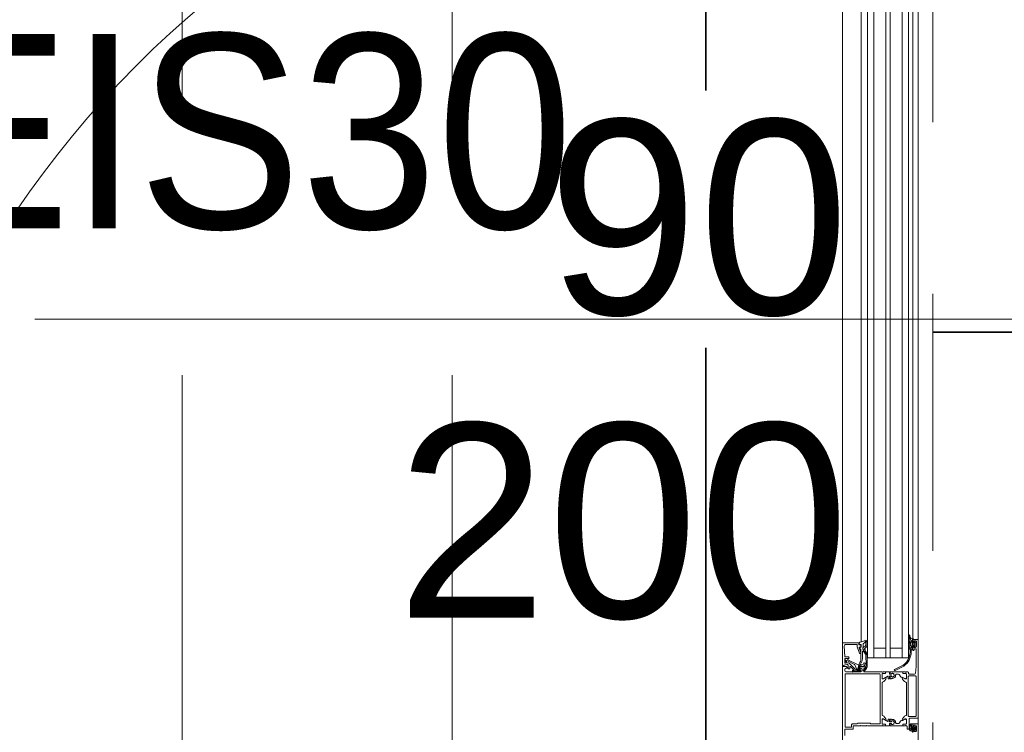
# Model space of a CAD drawing. Header units: centimetres. Extents: x -1316 to 21770, y -8842 to 3590.
# Tile 52 of 125: x -640 to -549, y 1436 to 1502. Entities that reach past the tile are written whole.
import ezdxf

# ---------------------------------------------------------------- set-up
doc = ezdxf.new("R2010")
doc.units = ezdxf.units.CM
for name, pattern in [('Dash', [60, 30, -30]), ('Hidden', [71.4375, 47.625, -23.8125]), ('Ponad', [39.688, 23.813, -15.875]), ('Ukryte', [71.438, 47.625, -23.813])]:
    doc.linetypes.add(name, pattern=pattern)
for name, color, linetype, lineweight in [('A-DETL', 90, 'Continuous', 9), ('A-DETL-GENF', 92, 'Continuous', 9), ('A-DETL-HDLN', 90, 'Ukryte', 9), ('A-DOOR', 31, 'Continuous', 13), ('A-DOOR-HDLN', 31, 'Dash', 9), ('A-DOOR-IDEN', 31, 'Continuous', 13), ('A-FLOR-OVHD', 1, 'Ponad', 9), ('G-ANNO-TEXT', 231, 'Continuous', 13)]:
    doc.layers.add(name, color=color, linetype=linetype, lineweight=lineweight)
doc.styles.add('Arial', font='arial.ttf', dxfattribs={"width": 0.9, "height": 18})
doc.styles.add('Arial_8', font='arial.ttf', dxfattribs={"height": 18})

# ---------------------------------------------------------------- blocks, each defined once
blk = doc.blocks.new('Schueco_FWS_ADS-70-HD_inw_Family-01 - FWS SI insert unit-2308021-5_piętro III __10_50 m_ - stan projektowany')
at = {"layer": 'A-DETL-GENF'}
for p, q in [((-48.75, 6.1), (48.75, 6.1)), ((27.75, 4.396), (-27.75, 4.396)), ((27.75, 3.8), (-27.75, 3.8)), ((27.75, 3.2), (-27.75, 3.2)), ((27.75, 2.1), (-27.75, 2.1)), ((27.75, 1.7), (-27.75, 1.7)), ((27.75, 0.6), (-27.75, 0.6)), ((27.75, 0), (-27.75, 0)), ((47.85, -0.9), (-47.85, -0.9)), ((27.75, -0.4), (-27.75, -0.4))]:
    blk.add_line(p, q, dxfattribs=at)
at = {"layer": 'A-DOOR'}
for p, q in [((-43.3, 5.9), (-43.84, 5.9)), ((-43.25, 5.17), (-43.25, 5.85)), ((-43.07, 5.33), (-43.07, 5.83)), ((-43.02, 5.88), (-38.18, 5.88)), ((-38.13, 5.83), (-38.13, 2.68)), ((-37.95, 5.8), (-37.95, 5.2)), ((-37.72, 5.9), (-37.85, 5.9)), ((-37.701, 4.935), (-37.138, 5.498)), ((-37.34, 5.963), (-37.269, 5.701)), ((-37.269, 5.007), (-36.904, 5.723)), ((-37.099, 5.643), (-37.151, 5.837)), ((-37.103, 5.9), (-36.75, 5.9)), ((-37.02, 5.806), (-36.787, 5.878)), ((-36.927, 5.751), (-36.999, 5.729)), ((-36.57, 5.569), (-36.57, 5.852)), ((-36.522, 5.902), (-35.556, 5.943)), ((-35.4, 5.794), (-35.4, 4.8)), ((-35.3, 6.1), (-27, 6.1)), ((-35.25, 4.65), (-35.25, 6.05)), ((-42.87, 5.28), (-43.02, 5.28)), ((-37.95, 5.1), (-37.95, 4.4)), ((-37.917, 4.52), (-37.917, 5.13)), ((-37.877, 5.127), (-37.877, 4.768)), ((-37.85, 5.089), (-37.85, 4.76)), ((-37.837, 4.69), (-37.837, 4.575)), ((-37.798, 5.057), (-37.832, 5.096)), ((-37.783, 5.109), (-37.827, 5.153)), ((-37.81, 4.689), (-37.81, 4.577)), ((-37.797, 5.18), (-37.755, 5.137)), ((-37.468, 5.352), (-37.767, 5.053)), ((-37.76, 4.577), (-37.76, 4.793)), ((-37.727, 4.575), (-37.727, 4.72)), ((-37.661, 4.814), (-37.356, 4.925)), ((-37.624, 5.447), (-37.499, 5.437)), ((-37.427, 4.38), (-37.427, 4.567)), ((-35.618, 4.747), (-36.217, 4.529)), ((-36.183, 4.403), (-35.717, 4.573)), ((-35.45, 4.75), (-35.601, 4.75)), ((-35.4, 4.6), (-35.3, 4.6)), ((-35.256, 4.569), (-35.396, 4.542)), ((-42.95, 3.9), (-42.95, 4.35)), ((-42.95, 2.45), (-42.95, 3.8)), ((-37.95, 4.08), (-37.95, 2.45)), ((-37.67, 4.13), (-37.9, 4.13)), ((-37.85, 4.3), (-37.72, 4.3)), ((-37.62, 3.98), (-37.62, 4.08)), ((-37.52, 3.93), (-37.57, 3.93)), ((-37.47, 4.55), (-37.47, 3.98)), ((-36.397, 3.952), (-37.344, 3.934)), ((-36.012, 4.4), (-36.661, 4.4)), ((-36.628, 4.26), (-36.054, 4.26)), ((-36.25, 4.482), (-36.25, 4.45)), ((-35.672, 4.405), (-35.714, 4.52)), ((-35.65, 4.526), (-35.65, 4.45)), ((-35.438, 4.385), (-35.644, 4.385)), ((-35.6, 4.4), (-35.5, 4.4)), ((-35.588, 4.193), (-35.37, 4.193)), ((-35.45, 4.45), (-35.45, 4.55)), ((-35.42, 4.509), (-35.409, 4.419)), ((-35.182, 4.396), (-27, 4.396)), ((-27, 3.2), (-36.65, 3.2)), ((-42.95, 2.162), (-42.95, 2.35)), ((-42.95, 1.791), (-42.95, 2.079)), ((-42.93, 2.377), (-42.93, 2.423)), ((-42.822, 2.132), (-42.92, 2.132)), ((-42.9, 2.129), (-42.819, 2.129)), ((-42.789, 2.159), (-42.789, 2.399)), ((-42.739, 2.449), (-42.391, 2.449)), ((-38.18, 2.63), (-42.72, 2.63)), ((-42.321, 2.296), (-42.546, 1.905)), ((-42.529, 1.875), (-42.34, 1.875)), ((-42.32, 1.855), (-42.32, 1.765)), ((-38.95, 2.45), (-41.95, 2.45)), ((-38.58, 1.855), (-38.58, 1.765)), ((-38.578, 2.296), (-38.354, 1.905)), ((-38.371, 1.875), (-38.56, 1.875)), ((-38.161, 2.449), (-38.509, 2.449)), ((-38.111, 2.159), (-38.111, 2.399)), ((-38, 2.129), (-38.081, 2.129)), ((-37.98, 2.132), (-38.078, 2.132)), ((-37.97, 2.423), (-37.97, 2.377)), ((-37.95, 2.35), (-37.95, 2.162)), ((-37.95, 1.791), (-37.95, 2.079)), ((-42.95, 1.686), (-42.95, 0.571)), ((-42.75, 1.755), (-42.93, 1.771)), ((-42.767, 1.706), (-42.93, 1.706)), ((-42.809, 1.576), (-42.77, 1.576)), ((-42.785, 1.575), (-42.75, 1.575)), ((-42.74, 1.609), (-42.747, 1.688)), ((-42.73, 1.595), (-42.73, 1.735)), ((-42.73, 0.92), (-42.73, 1.111)), ((-42.57, 1.725), (-42.57, 1.595)), ((-42.553, 1.688), (-42.56, 1.609)), ((-42.34, 1.745), (-42.55, 1.745)), ((-42.55, 1.575), (-42.514, 1.575)), ((-42.34, 1.706), (-42.533, 1.706)), ((-42.53, 1.576), (-42.491, 1.576)), ((-42.32, 1.596), (-42.32, 1.686)), ((-38.58, 1.596), (-38.58, 1.686)), ((-38.56, 1.745), (-38.35, 1.745)), ((-38.56, 1.706), (-38.367, 1.706)), ((-38.37, 1.576), (-38.409, 1.576)), ((-38.35, 1.575), (-38.385, 1.575)), ((-38.347, 1.688), (-38.34, 1.609)), ((-38.33, 1.725), (-38.33, 1.595)), ((-38.17, 1.595), (-38.17, 1.735)), ((-38.17, 0.92), (-38.17, 1.111)), ((-38.16, 1.609), (-38.153, 1.688)), ((-38.15, 1.755), (-37.97, 1.771)), ((-38.114, 1.575), (-38.15, 1.575)), ((-38.133, 1.706), (-37.97, 1.706)), ((-38.091, 1.576), (-38.13, 1.576)), ((-37.95, 1.686), (-37.95, 0.571)), ((-37.42, 0.448), (-37.812, 1.246)), ((-37.721, 1.289), (-37.329, 0.491)), ((-43.25, 0), (-43.25, 0.08)), ((-43.2, 0.13), (-43, 0.13)), ((-42.95, 0.3), (-42.95, 0.488)), ((-42.95, 0.18), (-42.95, 0.2)), ((-42.93, 0.227), (-42.93, 0.273)), ((-42.92, 0.518), (-42.822, 0.518)), ((-42.9, 0.521), (-42.819, 0.521)), ((-42.792, 0.488), (-42.792, 0.25)), ((-42.789, 0.491), (-42.789, 0.251)), ((-42.742, 0.2), (-42.35, 0.2)), ((-42.739, 0.201), (-42.391, 0.201)), ((-42.68, 0.833), (-42.51, 0.735)), ((-42.46, 0.607), (-42.46, 0.649)), ((-42.321, 0.354), (-42.453, 0.582)), ((-38.38, 0.02), (-42.02, 0.02)), ((-41.95, 0.2), (-38.95, 0.2)), ((-38.578, 0.354), (-38.447, 0.582)), ((-38.55, 0.2), (-38.158, 0.2)), ((-38.161, 0.201), (-38.509, 0.201)), ((-38.44, 0.607), (-38.44, 0.649)), ((-38.22, 0.833), (-38.39, 0.735)), ((-38.111, 0.491), (-38.111, 0.251)), ((-38.108, 0.25), (-38.108, 0.488)), ((-38, 0), (-38.1, 0)), ((-38, 0.521), (-38.081, 0.521)), ((-38.078, 0.518), (-37.98, 0.518)), ((-37.97, 0.273), (-37.97, 0.227)), ((-37.95, 0.488), (-37.95, 0.3)), ((-37.95, 0.2), (-37.95, 0.05)), ((-27, 0.6), (-36.65, 0.6)), ((-42.8, -0.9), (-47.7, -0.9)), ((-43.56, -0.4), (-43.43, -0.4)), ((-43.529, -0.399), (-43.372, -0.399)), ((-43.454, -0.301), (-43.455, -0.301)), ((-43.386, -0.563), (-43.346, -0.637)), ((-43.38, -0.75), (-42.98, -0.75)), ((-43.355, -0.178), (-43.33, -0.167)), ((-43.352, -0.419), (-43.352, -0.514)), ((-43.328, -0.648), (-43.033, -0.648)), ((-43.271, -0.508), (-43.271, -0.578)), ((-43.121, -0.478), (-43.241, -0.478)), ((-42.3, -0.05), (-43.2, -0.05)), ((-43.091, -0.578), (-43.091, -0.508)), ((-43.016, -0.638), (-42.969, -0.566)), ((-43.011, -0.515), (-43.011, -0.419)), ((-42.991, -0.399), (-42.776, -0.399)), ((-42.93, -0.4), (-42.8, -0.4)), ((-42.75, -0.45), (-42.75, -0.85)), ((-42.25, -0.85), (-42.25, -0.1)), ((-35, -0.9), (-42.2, -0.9)), ((-42.07, -0.03), (-42.07, -0.65)), ((-42.02, -0.7), (-38.38, -0.7)), ((-38.33, -0.65), (-38.33, -0.03)), ((-38.15, -0.05), (-38.15, -0.557)), ((-35.93, -0.25), (-36.125, -0.25)), ((-35.96, -0.47), (-35.96, -0.45)), ((-35.91, -0.4), (-35.63, -0.4)), ((-35.86, -0.52), (-35.91, -0.52)), ((-35.74, -0.259), (-35.88, -0.15)), ((-35.88, -0.35), (-35.88, -0.3)), ((-35.64, -0.38), (-35.85, -0.38)), ((-35.81, -0.65), (-35.81, -0.57)), ((-35.741, -0.06), (-35.719, -0.12)), ((-35.588, -0.27), (-35.709, -0.27)), ((-35.641, -0.12), (-35.619, -0.06)), ((-35.497, -0.695), (-35.601, -0.591)), ((-35.58, -0.54), (-35.57, -0.54)), ((-35.58, -0.75), (-35.18, -0.75)), ((-35.533, -0.225), (-35.544, -0.245)), ((-35.541, -0.06), (-35.519, -0.12)), ((-35.54, -0.51), (-35.54, -0.38)), ((-35.266, -0.2), (-35.49, -0.2)), ((-35.298, -0.71), (-35.462, -0.71)), ((-35.46, -0.41), (-35.46, -0.54)), ((-35.441, -0.12), (-35.419, -0.06)), ((-35.35, -0.36), (-35.41, -0.36)), ((-35.41, -0.59), (-35.35, -0.59)), ((-35.341, -0.06), (-35.319, -0.12)), ((-35.3, -0.54), (-35.3, -0.41)), ((-35.159, -0.591), (-35.263, -0.695)), ((-35.241, -0.12), (-35.219, -0.06)), ((-35.211, -0.245), (-35.223, -0.225)), ((-35.22, -0.38), (-35.22, -0.51)), ((-35.19, -0.54), (-35.18, -0.54)), ((-35.068, -0.27), (-35.168, -0.27)), ((-35.14, -0.07), (-35.14, -0.11)), ((-35.13, -0.4), (-35, -0.4)), ((-34.933, -0.17), (-35.036, -0.258)), ((-35, -0.9), (-27, -0.9)), ((-34.95, -0.45), (-34.95, -0.85)), ((-34.883, -0.4), (-27, -0.4)), ((-34.871, -0.316), (-34.88, -0.423)), ((-34.841, -0.03), (-34.573, -0.03)), ((-34.566, -0.109), (-34.71, -0.137)), ((-34.549, -0.038), (-34.576, -0.052))]:
    blk.add_line(p, q, dxfattribs=at)
at = {"layer": 'A-DOOR', "flags": 128}
for points in [[(-44.7, 6.1), (-37.45, 6.1), (-37.45, 5.76), (-37.56, 5.65), (-37.62, 5.65), (-37.62, 5.8)], [(-37.375, 5.576), (-37.659, 5.601), (-37.67, 5.497)], [(-35.3, 6.1), (-37.4, 6.1), (-37.4, 6), (-37.388, 6)], [(-36.721, 5.832), (-36.732, 5.627), (-36.84, 5.624), (-37.307, 4.66), (-37.307, 4.304)], [(-36.7, 5.85), (-36.7, 5.61), (-36.76, 5.61), (-36.723, 5.547)], [(-42.95, 4.45), (-42.95, 5.12), (-43.2, 5.12)], [(-42.77, 2.68), (-42.77, 3.48), (-42.7, 3.55), (-42.7, 4.7), (-42.77, 4.77), (-42.77, 5.18)], [(-37.501, 4.664), (-37.647, 4.69), (-37.647, 4.569)], [(-37.62, 4.4), (-37.62, 4.65), (-37.57, 4.65)], [(-37.352, 3.822), (-36.306, 3.822), (-36.371, 3.821)], [(-27, 3.8), (-36.65, 3.8), (-36.65, 0), (-27, 0)], [(-35.75, 3.2), (-35.75, 2.1), (-36.65, 2.1), (-27, 2.1)], [(-42.35, 2.45), (-42.78, 2.45), (-42.792, 2.162)], [(-42.438, 2.091), (-42.3, 2.33), (-42.3, 2.4)], [(-38.6, 2.4), (-38.6, 2.33), (-38.462, 2.091)], [(-38.108, 2.162), (-38.108, 2.438), (-38.55, 2.45)], [(-42.35, 1.491), (-42.35, 1.576), (-42.34, 1.576)], [(-38.55, 1.491), (-38.55, 1.576), (-38.56, 1.576)], [(-35.75, 0.6), (-35.75, 1.7), (-36.65, 1.7), (-27, 1.7)], [(-42.3, 0.25), (-42.3, 0.32), (-42.438, 0.559)], [(-38.462, 0.559), (-38.6, 0.32), (-38.6, 0.25)], [(-43.38, -0.45), (-43.38, -0.5), (-43.48, -0.5), (-43.48, -0.65)], [(-43.308, -0.363), (-43.312, -0.372), (-43.322, -0.399), (-43.267, -0.424)], [(-43.08, -0.328), (-43.134, -0.324), (-43.21, -0.326), (-43.267, -0.332)], [(-43.228, -0.411), (-43.181, -0.326), (-43.133, -0.411)], [(-42.789, -0.178), (-42.796, -0.169), (-42.862, -0.131), (-42.909, -0.11), (-42.961, -0.091), (-43.013, -0.075), (-43.066, -0.065), (-43.121, -0.062)], [(-43.094, -0.424), (-43.041, -0.399), (-43.053, -0.35)], [(-42.88, -0.65), (-42.88, -0.5), (-42.98, -0.5), (-42.98, -0.45)], [(-42.944, -0.176), (-42.903, -0.196), (-42.871, -0.216)], [(-42.757, -0.378), (-42.757, -0.278), (-42.76, -0.257)], [(-38.057, -0.657), (-37.45, -0.7), (-35.86, -0.7)], [(-36.116, -0.15), (-35.88, -0.15), (-35.815, -0.05)], [(-35.58, -0.45), (-35.58, -0.5), (-35.68, -0.5), (-35.68, -0.65)], [(-35.08, -0.65), (-35.08, -0.5), (-35.18, -0.5), (-35.18, -0.45)], [(-34.92, -0.46), (-34.92, -0.38), (-35.12, -0.38)]]:
    blk.add_lwpolyline(points, dxfattribs=at)
for points in [[(-35.904, 4.003), (-36.274, 3.828)], [(-35.807, 4.23), (-35.742, 4.23)], [(-35.677, 3.927), (-35.782, 4.052)], [(-35.697, 4.201), (-35.643, 4.107), (-35.588, 4.021), (-35.643, 4.107)], [(-35.4, 3.825), (-35.619, 3.889)], [(-35.539, 3.989), (-35.382, 3.943)], [(-35.355, 3.938), (-35.136, 3.943), (-35.136, 3.938), (-35.136, 3.82), (-35.367, 3.82), (-35.138, 3.82), (-35.136, 3.938)], [(-43.171, -0.623), (-43.163, -0.616), (-43.161, -0.606), (-43.163, -0.596), (-43.171, -0.589), (-43.181, -0.586), (-43.191, -0.589), (-43.198, -0.596), (-43.2, -0.606), (-43.198, -0.616), (-43.191, -0.623), (-43.181, -0.626)]]:
    blk.add_lwpolyline(points, close=True, dxfattribs=at)
at = {"layer": 'A-DOOR'}
for centre, radius, start, end in [((-43.3, 5.85), 0.05, 359.99926, 90.00031), ((-43.02, 5.83), 0.05, 90.00017, 180.00071), ((-38.18, 5.83), 0.05, 0.00035, 89.99965), ((-37.85, 5.8), 0.1, 90.00105, 179.99939), ((-37.72, 5.8), 0.1, 0.00115, 89.99885), ((-37.66, 5.591), 0.01, 84.94662, 180), ((-37.62, 5.497), 0.05, 180.00017, 265.00023), ((-37.388, 5.95), 0.05, 14.9971, 89.99986), ((-37.366, 5.675), 0.1, 264.94662, 15.10871), ((-37.103, 5.85), 0.05, 90.00286, 194.9993), ((-37.244, 5.604), 0.15, 314.99921, 14.9998), ((-37.013, 5.767), 0.0402, 99.39785, 290.68197), ((-36.921, 5.732), 0.02, 332.95053, 106.97481), ((-36.771, 5.83), 0.0503, 2.71119, 107.91961), ((-36.75, 5.85), 0.05, 359.99968, 90.00012), ((-36.65, 5.581), 0.0809, 205.0969, 351.18062), ((-36.52, 5.852), 0.05, 92.45183, 180), ((-35.55, 5.793), 0.15, 0.01384, 92.45578), ((-35.3, 6.05), 0.05, 0.00022, 89.99969), ((-43.2, 5.17), 0.05, 179.99869, 270.00043), ((-43.02, 5.33), 0.05, 179.99964, 270.00108), ((-42.87, 5.18), 0.1, 359.99988, 90.00012), ((-37.897, 5.15), 0.0725, 136.39586, 223.60414), ((-37.88, 4.58), 0.06, 99.84594, 279.84594), ((-37.847, 5.13), 0.07, 44.93919, 180), ((-37.669, 3.47), 1.19, 60.02911, 100.74234), ((-37.847, 5.131), 0.03, 48.46662, 186.92301), ((-37.827, 4.773), 0.05, 185.28385, 227.65576), ((-37.884, 4.695), 0.0475, 353.9778, 60.54315), ((-37.84, 5.089), 0.01, 42.14405, 180), ((-37.818, 4.759), 0.0316, 178.67092, 239.34297), ((-37.782, 4.575), 0.055, 180, 0), ((-37.86, 4.689), 0.05, 359.99999, 59.34297), ((-37.798, 4.57), 0.151, 262.82013, 359.71473), ((-37.785, 4.575), 0.025, 176.4446, 3.5554), ((-37.781, 5.068), 0.02, 210.01208, 314.98685), ((-37.769, 5.123), 0.02, 225.01055, 44.98945), ((-37.56, 4.793), 0.2, 135, 180), ((-37.627, 4.72), 0.0999, 109.95176, 180.00923), ((-37.57, 4.55), 0.1, 0.00089, 89.99911), ((-37.527, 4.567), 0.1, 0.00005, 74.99996), ((-37.503, 5.387), 0.05, 314.99995, 85.00138), ((-37.407, 5.066), 0.15, 290.00257, 337.09448), ((-35.7, 4.526), 0.05, 0, 110.01143), ((-35.601, 4.7), 0.05, 90, 110.01026), ((-35.45, 4.8), 0.05, 270.00085, 359.99915), ((-35.4, 4.55), 0.05, 89.99978, 180.00022), ((-35.3, 4.65), 0.05, 270.00089, 359.99933), ((-35.25, 4.54), 0.03, 12.38827, 101), ((-43.002, 4.4), 0.0725, 316.39582, 43.6041), ((-43.002, 3.85), 0.0725, 316.39586, 43.60414), ((-37.85, 4.4), 0.1, 180.00063, 269.99937), ((-37.9, 4.08), 0.05, 89.9998, 180.0002), ((-37.817, 4.52), 0.1, 180.00439, 269.9956), ((-37.668, 3.462), 1.078, 58.56531, 100.79366), ((-37.807, 4.115), 0.05, 35.43858, 213.94133), ((-37.351, 4.422), 0.6, 213.94133, 269.92516), ((-37.359, 4.434), 0.5, 215.43858, 271.69258), ((-37.72, 4.4), 0.1, 270.00011, 359.99989), ((-37.67, 4.08), 0.05, 359.99951, 90.00049), ((-37.57, 3.98), 0.05, 180.00078, 269.99922), ((-37.52, 3.98), 0.05, 270.0013, 359.9987), ((-37.408, 4.314), 0.0491, 140.09859, 186.57952), ((-37.158, 4.308), 0.299, 180, 266.71324), ((-37.476, 4.384), 0.0488, 307.52334, 354.96312), ((-37.108, 4.322), 0.2, 185.29603, 255.74814), ((-37.172, 4.07), 0.06, 266.71324, 75.74814), ((-36.628, 5.26), 1, 241.43328, 270), ((-36.661, 5.3), 0.9, 242.6144, 270), ((-36.4, 4.102), 0.15, 271.12035, 304.11418), ((-25.807, -9.802), 17.239, 125.55054, 127.79351), ((-25.807, -9.802), 17.239, 125.55054, 127.79397), ((-37.468, 5.68), 2.055, 304.11418, 314.2876), ((-36.306, 3.896), 0.075, 269.92623, 295.31664), ((-36.306, 3.896), 0.075, 269.92623, 295.31664), ((-36.2, 4.482), 0.05, 110.01026, 180), ((-36.2, 4.45), 0.05, 180, 290.01143), ((-36.054, 4.23), 0.03, 314.2876, 90), ((-36.012, 4.7), 0.3, 270, 319.38974), ((-35.938, 4.075), 0.08, 295.31664, 335.02575), ((-35.938, 4.075), 0.08, 295.31664, 335.02575), ((-35.82, 4.02), 0.05, 39.87744, 155.02575), ((-35.82, 4.02), 0.05, 39.87744, 155.02575), ((-35.803, 4.171), 0.0588, 94.04987, 117.25617), ((-35.803, 4.171), 0.0588, 94.04987, 117.25617), ((-36.911, 5.374), 1.424, 322.34809, 323.60743), ((-35.742, 4.51), 0.03, 20, 138.91671), ((-35.742, 4.18), 0.05, 25, 90), ((-35.742, 4.18), 0.05, 25, 90), ((-35.585, 4.004), 0.12, 219.87744, 253.71514), ((-35.585, 4.004), 0.12, 219.87744, 253.71514), ((-35.644, 4.415), 0.03, 200, 270), ((-35.6, 4.45), 0.05, 180.00089, 269.99911), ((-35.588, 4.133), 0.06, 90, 205), ((-35.511, 4.085), 0.1, 219.58933, 253.42703), ((-35.511, 4.085), 0.1, 219.58933, 253.42703), ((-35.5, 4.45), 0.05, 270.0007, 359.99952), ((-35.438, 4.415), 0.03, 270, 7.21385), ((-35.39, 4.513), 0.03, 101, 187.21385), ((-35.367, 3.94), 0.12, 253.71514, 270), ((-35.367, 3.94), 0.12, 253.71514, 270), ((-35.354, 4.038), 0.1, 253.42703, 269.58933), ((-35.354, 4.038), 0.1, 253.42703, 269.58933), ((-35.37, 4.133), 0.06, 35.00728, 90), ((-34.846, 4.5), 0.58, 215.00728, 235.00089), ((-39.616, 3.581), 4.5, 11.56085, 12.38827), ((-33.082, 4.978), 2.182, 193.10259, 206.6774), ((-35.236, 3.943), 0.1, 359.87744, 55.00089), ((-35.137, 3.94), 0.12, 269.87744, 28.80668), ((-35.137, 3.94), 0.12, 269.87744, 270.39993), ((-35.137, 3.94), 0.12, 269.87744, 270.39993), ((-42.958, 2.423), 0.0279, 358.83541, 73.58012), ((-42.958, 2.377), 0.0279, 286.42459, 1.16287), ((-42.92, 2.162), 0.03, 180, 270), ((-42.9, 2.079), 0.05, 90.00001, 180), ((-42.822, 2.162), 0.03, 270, 360), ((-42.819, 2.159), 0.03, 270.00001, 0.00792), ((-42.78, 2.438), 0.012, 90, 180), ((-42.739, 2.399), 0.05, 89.9997, 180.0003), ((-42.72, 2.68), 0.05, 180.00176, 269.99824), ((-42.529, 1.895), 0.02, 150.12016, 270), ((-42.426, 2.084), 0.0138, 150, 275.62258), ((-42.474, 2.568), 0.5, 275.62258, 342.25158), ((-42.405, 2.35), 0.1, 327.27298, 81.81839), ((-42.35, 2.4), 0.05, 0, 90), ((-42.34, 1.855), 0.02, 0.11718, 89.88063), ((-41.95, 2.4), 0.05, 90, 162.25158), ((-38.95, 2.4), 0.05, 17.74842, 90), ((-38.426, 2.568), 0.5, 197.74842, 264.37742), ((-38.55, 2.4), 0.05, 90, 180), ((-38.494, 2.35), 0.1, 98.18161, 212.72702), ((-38.56, 1.855), 0.02, 90.11937, 179.88282), ((-38.474, 2.084), 0.0138, 264.37742, 30), ((-38.371, 1.895), 0.02, 270, 29.87984), ((-38.18, 2.68), 0.05, 270.00035, 359.99965), ((-38.161, 2.399), 0.05, 359.9997, 90.0003), ((-38.12, 2.438), 0.012, 0, 90), ((-38.081, 2.159), 0.03, 179.99208, 269.99999), ((-38.078, 2.162), 0.03, 180, 270), ((-38, 2.079), 0.05, 0, 89.99999), ((-37.98, 2.162), 0.03, 270, 0), ((-37.942, 2.423), 0.0279, 106.41988, 181.16459), ((-37.942, 2.377), 0.0279, 178.83713, 253.57541), ((-42.93, 1.791), 0.02, 180.11201, 269.88362), ((-42.93, 1.686), 0.02, 90, 180), ((-42.65, 1.491), 0.18, 151.91038, 28.08962), ((-42.65, 1.492), 0.159, 148.48438, 31.51562), ((-42.77, 1.606), 0.03, 270, 5.00016), ((-42.767, 1.686), 0.02, 5.00016, 90), ((-42.75, 1.735), 0.02, 0.11121, 89.88442), ((-42.75, 1.595), 0.02, 270.11419, 359.88799), ((-42.65, 1.111), 0.0799, 89.93747, 180.06362), ((-42.63, 0.92), 0.1, 180.02479, 239.97682), ((-42.65, 1.491), 0.3, 269.99889, 0.00111), ((-42.55, 1.725), 0.02, 90.10444, 179.89119), ((-42.55, 1.595), 0.02, 180.1112, 269.88661), ((-42.53, 1.606), 0.03, 174.99984, 270), ((-42.533, 1.686), 0.02, 90, 174.99984), ((-42.34, 1.765), 0.02, 270.11339, 359.8888), ((-42.34, 1.686), 0.02, 360, 90), ((-42.34, 1.596), 0.02, 270, 0), ((-38.56, 1.765), 0.02, 180.1112, 269.88661), ((-38.56, 1.686), 0.02, 90, 180), ((-38.56, 1.596), 0.02, 180, 270), ((-38.25, 1.491), 0.3, 179.99889, 270.00111), ((-38.25, 1.491), 0.18, 151.91038, 28.08962), ((-38.25, 1.492), 0.159, 148.48438, 31.51562), ((-38.37, 1.606), 0.03, 270, 5.00016), ((-38.367, 1.686), 0.02, 5.00016, 90), ((-38.35, 1.725), 0.02, 0.10881, 89.89556), ((-38.35, 1.595), 0.02, 270.11339, 359.8888), ((-38.25, 1.111), 0.0799, 359.93638, 90.06253), ((-38.27, 0.92), 0.1, 300.02318, 359.97521), ((-38.15, 1.735), 0.02, 90.11558, 179.88879), ((-38.15, 1.595), 0.02, 180.11201, 269.88581), ((-38.13, 1.606), 0.03, 174.99984, 270), ((-38.133, 1.686), 0.02, 90, 174.99984), ((-37.97, 1.791), 0.02, 270.11638, 359.88799), ((-37.97, 1.686), 0.02, 360, 90), ((-37.766, 1.267), 0.05, 25.39147, 205.39147), ((-43.2, 0.08), 0.05, 90.00331, 179.99669), ((-43.2, 0), 0.05, 180.00152, 269.99848), ((-43, 0.18), 0.05, 270, 0), ((-42.9, 0.571), 0.05, 180, 270), ((-42.92, 0.488), 0.03, 90, 180), ((-42.958, 0.273), 0.0279, 358.83713, 73.57541), ((-42.958, 0.227), 0.0279, 286.41988, 1.16459), ((-42.822, 0.488), 0.03, 360, 90), ((-42.819, 0.491), 0.03, 0, 90), ((-42.742, 0.25), 0.05, 180, 270), ((-42.739, 0.251), 0.05, 179.9997, 270.0003), ((-42.56, 0.649), 0.1, 0.0349, 59.96496), ((-42.41, 0.607), 0.05, 180, 210), ((-42.426, 0.566), 0.0138, 84.37742, 210), ((-42.474, 0.082), 0.5, 17.74842, 84.37742), ((-42.405, 0.3), 0.1, 278.18161, 32.72702), ((-42.35, 0.25), 0.05, 270, 0), ((-42.02, -0.03), 0.05, 90, 180), ((-41.95, 0.25), 0.05, 197.74842, 270), ((-38.95, 0.25), 0.05, 270, 342.25158), ((-38.426, 0.082), 0.5, 95.62258, 162.25158), ((-38.55, 0.25), 0.05, 180, 270), ((-38.494, 0.3), 0.1, 147.27298, 261.81839), ((-38.474, 0.566), 0.0138, 330, 95.62258), ((-38.49, 0.607), 0.05, 330, 360), ((-38.34, 0.649), 0.1, 120.03504, 179.9651), ((-38.38, -0.03), 0.05, 360, 90), ((-38.161, 0.251), 0.05, 269.9997, 0.0003), ((-38.158, 0.25), 0.05, 270, 360), ((-38.1, -0.05), 0.05, 90, 180), ((-38.081, 0.491), 0.03, 90, 180), ((-38.078, 0.488), 0.03, 90, 180), ((-38, 0.571), 0.05, 270, 0), ((-38, 0.05), 0.05, 270, 360), ((-37.98, 0.488), 0.03, 0, 90), ((-37.942, 0.273), 0.0279, 106.42459, 181.16287), ((-37.942, 0.227), 0.0279, 178.83541, 253.58012), ((-36.074, 1.393), 1.644, 215.10051, 268.22443), ((-36.077, 1.394), 1.544, 215.79402, 268.55182), ((-43.428, -0.398), 0.101, 105.26539, 180.38827), ((-43.38, -0.65), 0.1, 179.99956, 270), ((-43.153, -1.254), 1, 74.80516, 107.53249), ((-43.43, -0.45), 0.05, 0.0035, 89.9965), ((-43.371, -0.147), 0.0351, 115.73308, 295.73308), ((-43.368, -0.554), 0.0202, 100.67097, 206.19892), ((-43.149, -0.613), 0.552, 87.06316, 115.42604), ((-43.371, -0.418), 0.0198, 359.41545, 90.29965), ((-43.372, -0.514), 0.0203, 270.7563, 359.53147), ((-43.329, -0.629), 0.0195, 205.7729, 271.36055), ((-43.144, -0.645), 0.513, 87.41129, 111.25535), ((-43.262, -0.382), 0.05, 95.8441, 158.82349), ((-43.241, -0.508), 0.03, 90.00019, 180.00115), ((-43.181, -0.824), 0.262, 69.91551, 110.08449), ((-43.255, -0.396), 0.03, 245.38474, 330.73672), ((-43.107, -0.396), 0.03, 209.26328, 295.25391), ((-43.121, -0.513), 0.38, 62.31642, 90.02337), ((-43.121, -0.508), 0.03, 0.00057, 90.00019), ((-43.082, -0.358), 0.03, 13.84607, 86.4935), ((-43.033, -0.629), 0.0194, 269.35593, 330.28015), ((-42.991, -0.418), 0.0198, 89.93138, 180.64417), ((-42.991, -0.515), 0.0199, 179.7384, 269.97239), ((-42.987, -0.555), 0.0204, 329.53995, 101.42983), ((-42.93, -0.45), 0.05, 89.99825, 180.00787), ((-42.98, -0.65), 0.1, 270.0018, 359.9982), ((-42.887, -0.251), 0.0381, 264.04814, 65.71661), ((-42.8, -0.45), 0.05, 0.0035, 89.9965), ((-42.8, -0.85), 0.05, 270.00181, 359.99819), ((-42.989, -0.296), 0.232, 9.68376, 30.5094), ((-42.776, -0.379), 0.0198, 270.10018, 1.04939), ((-42.3, -0.1), 0.05, 359.99973, 90.00027), ((-42.2, -0.85), 0.05, 180.00152, 269.99848), ((-42.02, -0.65), 0.05, 180, 270), ((-38.38, -0.65), 0.05, 270, 0), ((-38.05, -0.557), 0.1, 180, 265.91444), ((-35.91, -0.45), 0.05, 90, 180), ((-35.91, -0.47), 0.05, 180, 270), ((-35.93, -0.3), 0.05, 0, 89.99502), ((-35.85, -0.35), 0.03, 180, 270), ((-35.86, -0.57), 0.05, 0, 90), ((-35.86, -0.65), 0.05, 270, 360), ((-35.78, -0.07), 0.04, 15.00018, 150.0002), ((-35.709, -0.22), 0.05, 231.9827, 270), ((-35.68, -0.11), 0.04, 194.9998, 345.0002), ((-35.58, -0.65), 0.1, 180, 270), ((-35.59, -0.38), 0.05, 0, 180), ((-35.63, -0.45), 0.05, 360, 90), ((-35.58, -0.07), 0.04, 14.9998, 165.0002), ((-35.58, -0.57), 0.03, 89.99995, 225.00193), ((-35.588, -0.22), 0.05, 270, 330), ((-35.57, -0.51), 0.03, 270, 360), ((-35.49, -0.25), 0.05, 90, 150), ((-35.48, -0.11), 0.04, 194.9998, 345.0002), ((-35.462, -0.66), 0.05, 224.9723, 270), ((-35.41, -0.41), 0.05, 89.99888, 180.00112), ((-35.41, -0.54), 0.05, 179.99786, 270.00214), ((-35.38, -0.07), 0.04, 14.99959, 165.00041), ((-35.35, -0.41), 0.05, 359.99888, 90.00112), ((-35.35, -0.54), 0.05, 269.99786, 0.00214), ((-35.28, -0.11), 0.04, 194.99959, 345.00041), ((-35.298, -0.66), 0.05, 270, 315.02016), ((-35.266, -0.25), 0.05, 30, 90), ((-35.17, -0.38), 0.05, 0, 180), ((-35.19, -0.51), 0.03, 180, 270), ((-35.18, -0.07), 0.04, 0.00041, 165.00027), ((-35.168, -0.22), 0.05, 210, 270), ((-35.13, -0.45), 0.05, 90, 180), ((-35.18, -0.57), 0.03, 315.00341, 89.99452), ((-35.18, -0.65), 0.1, 270, 0), ((-35.1, -0.11), 0.04, 180, 319.67921), ((-34.841, -0.33), 0.3, 89.99867, 139.68018), ((-35.068, -0.22), 0.0496, 270, 310.64118), ((-35, -0.45), 0.05, 0, 90), ((-35, -0.85), 0.05, 270, 0), ((-34.672, -0.474), 0.4, 89.38113, 130.64118), ((-34.92, -0.42), 0.04, 270.00058, 355.083), ((-34.671, -0.334), 0.2, 101.0025, 175.00475), ((-34.666, 0.127), 0.2, 269.38113, 296.65479), ((-34.573, -0.07), 0.04, 281.01056, 90.08089)]:
    blk.add_arc(centre, radius, start, end, dxfattribs=at)
at = {"layer": 'A-DOOR-HDLN'}
blk.add_arc((-46.25, 7.1), 91.094, 0, 90, dxfattribs=at)
blk = doc.blocks.new('etykieta drzwi wymiar i kategoria - Aluprof Curtain Door - etykieta drzwi 1S dół-1350914-5_piętro III __10_50 m_ - stan projektowany')
at = {"layer": 'A-DOOR-IDEN'}
for q in [(0, 0.59844), (0, -0.59844)]:
    blk.add_line((0, 0), q, dxfattribs=at)

msp = doc.modelspace()

# ---------------------------------------------------------------- linework, layer by layer
at = {"layer": 'A-DETL', "linetype": 'Hidden', "lineweight": 35}
msp.add_line((-576.623, 1828.326), (-576.623, 1388.826), dxfattribs=at)
at = {"layer": 'A-DETL', "linetype": 'Dash', "lineweight": 25}
for points, knots in [([(-552.773, 2638.575), (-478.908, 2638.575), (-476.079, 2638.575), (-439.123, 2638.575), (-439.123, 2601.619), (-439.123, 2598.79), (-439.123, 2573.539), (-439.123, 1655.824), (-439.123, 1618.868), (-439.123, 1616.04), (-439.123, 1512.359), (-439.123, 1509.531), (-439.123, 1472.575), (-476.079, 1472.575), (-478.908, 1472.575), (-555.623, 1472.575)], [0, 0, 0, 0, 1.242892, 2.082132, 2.921372, 3.63261, 13.975949, 24.692511, 35.163852, 36.732804, 37.928533, 39.497485, 40.336725, 41.175965, 42.450024, 42.450024, 42.450024, 42.450024]), ([(-555.623, 1472.575), (-478.908, 1472.575), (-476.079, 1472.575), (-439.123, 1472.575), (-439.123, 1435.619), (-439.123, 1432.79), (-439.123, 1329.11), (-439.123, 1326.281), (-439.123, 1289.326), (-402.167, 1289.326), (-399.339, 1289.326), (54.377, 1289.326), (347.204, 1289.326), (391.666, 1289.326), (418.55, 1316.21), (413.877, 1393.928), (413.877, 1663.126)], [0, 0, 0, 0, 1.274059, 2.1133, 2.95254, 4.521491, 5.717221, 7.286172, 8.125412, 8.964652, 14.361634, 22.556861, 31.207392, 35.311818, 37.065318, 41.276562, 41.276562, 41.276562, 41.276562]), ([(-561.623, 233.023), (-511.606, 233.023), (-497.781, 233.023), (-439.123, 233.023), (-439.123, 251.363), (-439.123, 296.623), (-439.123, 1289.326), (-439.123, 1326.281), (-439.123, 1329.11), (-439.123, 1432.79), (-439.123, 1435.619), (-439.123, 1472.575), (-476.079, 1472.575), (-478.908, 1472.575), (-555.623, 1472.575)], [0, 0, 0, 0, 1.339676, 2.332925, 3.669947, 15.221807, 26.977257, 38.268666, 39.837617, 41.033347, 42.602298, 43.441538, 44.280778, 45.554838, 45.554838, 45.554838, 45.554838]), ([(-555.623, 1472.575), (-478.908, 1472.575), (-450.623, 1472.575), (-439.123, 1472.575), (-439.123, 1461.075), (-439.123, 1432.79), (-439.123, 1329.11), (-439.123, 1326.281), (-439.123, 1289.326), (-402.167, 1289.326), (-399.339, 1289.326), (54.377, 1289.326), (347.204, 1289.326), (391.666, 1289.326), (413.877, 1267.114), (413.877, 1211.148), (413.877, 1019.9)], [0, 0, 0, 0, 1.274059, 1.834911, 2.395763, 3.964714, 5.438832, 7.007784, 7.847024, 8.686264, 14.083246, 22.278473, 30.929004, 34.961158, 36.402966, 39.45005, 39.45005, 39.45005, 39.45005])]:
    msp.add_open_spline(points, degree=3, knots=knots, dxfattribs=at)
at = {"layer": 'A-DETL-HDLN'}
for p, q in [((-625.123, 420.826), (-625.123, 2793.326)), ((-600.123, 420.826), (-600.123, 2793.326))]:
    msp.add_line(p, q, dxfattribs=at)
at = {"layer": 'A-FLOR-OVHD'}
msp.add_line((-555.623, 1833.326), (-555.623, 1383.326), dxfattribs=at)

# ---------------------------------------------------------------- block references
at = {"layer": 'A-DOOR', "rotation": 90.0000000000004}
msp.add_blockref('Schueco_FWS_ADS-70-HD_inw_Family-01 - FWS SI insert unit-2308021-5_piętro III __10_50 m_ - stan projektowany', (-557.873, 1479.076), dxfattribs=at)
at = {"layer": 'A-DOOR-IDEN', "xscale": 99.99999999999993, "yscale": 99.99999999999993, "zscale": 99.99999999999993, "rotation": 270.0000000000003}
msp.add_blockref('etykieta drzwi wymiar i kategoria - Aluprof Curtain Door - etykieta drzwi 1S dół-1350914-5_piętro III __10_50 m_ - stan projektowany', (-578.912, 1473.773), dxfattribs=at)

# ---------------------------------------------------------------- texts
at = {"layer": 'A-DOOR-IDEN', "insert": (-563.354, 1469.052), "char_height": 18, "width": 41.7, "attachment_point": 6, "line_spacing_factor": 0.936439, "style": 'Arial_8'}
msp.add_mtext('\\pxqr,t7.05556,14.11111,21.16667,28.22222,35.27778,42.33333,49.38889,56.44444,63.5,70.55556,77.61111,84.66667,91.72222,98.77778,105.83333,112.88889,119.94444,127,134.05556,141.11111,148.16667,155.22222,162.27778,169.33333,176.38889,183.44444,190.5,197.55556,204.61111,211.66667,218.72222,225.77778;{90\\P200}', dxfattribs=at)
at = {"layer": 'G-ANNO-TEXT', "color": 1, "insert": (-650.579, 1500.181), "char_height": 18, "width": 61.3575, "attachment_point": 1, "line_spacing_factor": 0.936439, "style": 'Arial'}
msp.add_mtext('\\pxt6.35,12.7,19.05,25.4,31.75,38.1,44.45,50.8,57.15,63.5,69.85,76.2,82.55,88.9,95.25,101.6,107.95,114.3,120.65,127,133.35,139.7,146.05,152.4,158.75,165.1,171.45,177.8,184.15,190.5,196.85,203.2;{EIS30}', dxfattribs=at)

doc.saveas('drawing.dxf')
